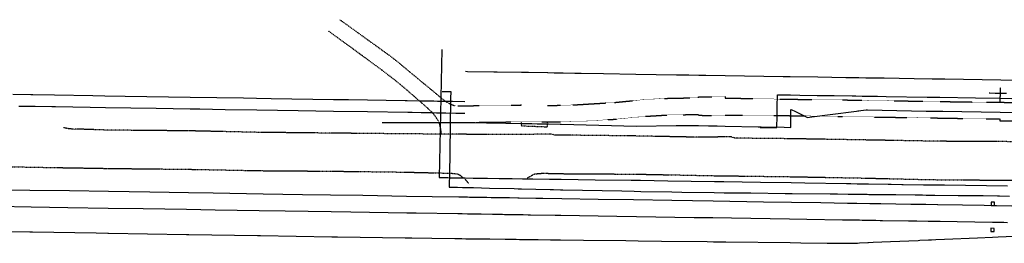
# Model space of a CAD drawing. Header units: feet. Extents: x -492 to 1399858, y -45 to 444169.
# Tile 3 of 11: x 1385957 to 1386545, y 443943 to 444076. Entities that reach past the tile are written whole.
import ezdxf

# ---------------------------------------------------------------- set-up
doc = ezdxf.new("R2010")
doc.units = ezdxf.units.FT
doc.header["$MEASUREMENT"] = 0
doc.linetypes.add('OhDOT_USTN3', pattern=[0.22, 0.165, -0.055])
doc.linetypes.add('OhDOT_USTN5', pattern=[0.11, 0.055, -0.055])
doc.layers.add('DT_P_Feature_Line', color=2, linetype='Continuous', plot=False)
for name, color, linetype in [('PV_X_EOP', 27, 'OhDOT_USTN3'), ('PV_X_Walk', 41, 'OhDOT_USTN5'), ('RW_P_Esmt_SH', 10, 'esmtshpr'), ('RW_P_Esmt_TMP', 8, 'esmtmppr'), ('RW_P_Fee_RW', 10, 'rowpr'), ('RW_X_Esmt_SH', 50, 'esmtshex'), ('RW_X_Right_of_Way', 50, 'rowex'), ('UT_P_Gas', 2, 'gas'), ('UT_X_Gas_Text_PER ENBRIDGE', 56, 'Continuous'), ('UT_X_Water', 140, 'waterex')]:
    doc.layers.add(name, color=color, linetype=linetype)
doc.styles.add('Slanted', font='font31.shx', dxfattribs={"height": 0.1})
doc.styles.add('Straight-Normal', font='font30.shx', dxfattribs={"height": 0.1})
doc.linetypes.add('esmtmppr', pattern='A,1.95,-0.05,["TMP",Slanted,S=1,R=0,X=0,Y=-0.06],-0.35,1.95', length=4.3)
doc.linetypes.add('esmtshex', pattern='A,0.75,-0.1,["Ex SH",Straight-Normal,S=1,R=0,X=0,Y=-0.06],-0.55,0.75,-0.3,0.75,-0.3,0.75,-0.3,0.75,-0.3', length=5.6)
doc.linetypes.add('esmtshpr', pattern='A,1.95,-0.05,["SH",Slanted,S=1,R=0,X=0,Y=-0.06],-0.25,1.95', length=4.2)
doc.linetypes.add('gas', pattern='A,1.95,-0.05,["G",Slanted,S=1,R=0,X=0,Y=-0.06],-0.15,1.95', length=4.1)
doc.linetypes.add("GASEX-4''COEC", pattern='A,0.15,-0.2,0.15,-0.2,0.15,-0.1,["4\'\' G",Straight-Normal,S=1,R=0,X=0,Y=-0.06],-0.5,0.15,-0.2,0.15,-0.2', length=2.15)
doc.linetypes.add("GASEX-6''COEC", pattern='A,0.15,-0.2,0.15,-0.2,0.15,-0.1,["6\'\' G",Straight-Normal,S=1,R=0,X=0,Y=-0.06],-0.5,0.15,-0.2,0.15,-0.2', length=2.15)
doc.linetypes.add("GASEX-8''COEC", pattern='A,0.15,-0.2,0.15,-0.2,0.15,-0.1,["8\'\' G",Straight-Normal,S=1,R=0,X=0,Y=-0.06],-0.5,0.15,-0.2,0.15,-0.2', length=2.15)
doc.linetypes.add('rowex', pattern='A,0.75,-0.05,["Ex R/W",Straight-Normal,S=1,R=0,X=0,Y=-0.06],-0.7,0.75,-0.3,0.75,-0.3,0.75,-0.3,0.75,-0.3', length=5.7)
doc.linetypes.add('rowpr', pattern='A,1.95,-0.05,["R/W",Slanted,S=1,R=0,X=0,Y=-0.06],-0.4,1.95', length=4.35)
doc.linetypes.add('waterex', pattern='A,0.15,-0.2,0.15,-0.2,0.15,-0.1,["W",Straight-Normal,S=1,R=0,X=0,Y=-0.06],-0.25,0.15,-0.2,0.15,-0.2', length=1.9)
doc.linetypes.add("WATEREX-8''COEC", pattern='A,0.15,-0.2,0.15,-0.2,0.15,-0.1,["8\'\' W",Straight-Normal,S=1,R=0,X=0,Y=-0.06],-0.5,0.15,-0.2,0.15,-0.2', length=2.15)

msp = doc.modelspace()

# ---------------------------------------------------------------- linework, layer by layer
at = {"layer": 'DT_P_Feature_Line'}
for points in [[(1386538.75, 443967.38, 782.56), (1386536.84, 443967.37, 782.62), (1386536.79, 443965.43, 782.65), (1386538.7, 443965.4, 782.63)], [(1386536.59, 443951.89, 782.57), (1386536.59, 443949.96, 782.59), (1386538.47, 443949.91, 782.61), (1386538.49, 443951.82, 782.57)]]:
    msp.add_polyline3d(points, close=True, dxfattribs=at)
at = {"layer": 'PV_X_EOP'}
for points in [[(1386542.14, 444027.1, 782.5), (1386542.33, 444035.86, 782.54)], [(1386256.18, 444015.41, 782.85), (1386256.16, 444013.03, 782.85), (1386264.18, 444012.75, 782.9), (1386271.85, 444012.41, 782.91), (1386272.02, 444015.31, 782.92)], [(1386274.48, 444008.13, 782.87), (1386273.63, 444008.11, 782.89), (1386256.31, 444007.82, 782.92), (1386253.94, 444007.78, 782.91), (1386235.46, 444007.75, 782.82), (1386218.67, 444008.03, 782.75), (1386208.5, 444008.07, 782.66), (1386185.96, 444008.23, 782.62), (1386143.14, 444008.66, 782.49), (1386099.69, 444009.11, 782.25), (1386058.6, 444010.01, 782), (1386009.32, 444010.46, 781.83), (1385991.27, 444011.07, 781.7), (1385989.76, 444010.93, 781.7), (1385985.64, 444011.35, 781.57), (1385985.64, 444011.35, 781.57), (1385983.08, 444011.96, 781.48), (1385983.08, 444011.96, 781.48)], [(1386381.64, 444006.4, 782.74), (1386379.54, 444006.39, 782.77), (1386378.05, 444006.38, 782.79), (1386371.07, 444006.34, 782.89), (1386361.64, 444006.28, 782.86), (1386360.83, 444006.27, 782.89), (1386359.4, 444006.26, 782.94), (1386324.74, 444006.96, 782.98), (1386279.84, 444007.49, 782.95), (1386277.77, 444007.47, 782.85), (1386276.07, 444007.52, 782.86), (1386274.48, 444008.13, 782.87), (1386274.48, 444008.13, 782.87)], [(1386560.81, 444003.39, 782.59), (1386549.81, 444003.53, 782.46), (1386541.61, 444003.63, 782.5), (1386540.39, 444003.64, 782.53), (1386539.1, 444003.66, 782.56), (1386537.31, 444003.68, 782.6), (1386506.51, 444003.78, 782.53), (1386461.82, 444004.57, 782.59), (1386417.58, 444005.31, 782.64), (1386385.35, 444005.65, 782.71), (1386384.02, 444005.61, 782.72), (1386381.64, 444006.4, 782.74), (1386381.64, 444006.4, 782.74)], [(1385919.22, 443989.32, 781.36), (1385964.52, 443988.35, 781.56), (1386009.86, 443987.6, 781.68), (1386057.58, 443987.09, 781.91), (1386100.38, 443986.27, 782.22), (1386143.2, 443985.95, 782.39), (1386186.64, 443985.4, 782.5), (1386214.68, 443984.73, 782.5), (1386217.79, 443984.35, 782.48), (1386217.79, 443984.35, 782.48), (1386218, 443984.3, 782.48), (1386218, 443984.3, 782.48), (1386218.17, 443984.25, 782.48), (1386218.17, 443984.25, 782.48), (1386218.99, 443983.99, 782.47), (1386218.99, 443983.99, 782.47), (1386219.9, 443983.48, 782.46), (1386222.94, 443980.95, 782.53), (1386222.94, 443980.95, 782.53), (1386225.14, 443978.26, 782.58), (1386225.14, 443978.26, 782.58)], [(1386259.89, 443981.94, 782.6), (1386261.52, 443982.84, 782.63), (1386262.37, 443983.3, 782.63), (1386264.24, 443984.32, 782.67), (1386269.64, 443984.78, 782.7), (1386271.38, 443984.69, 782.67), (1386279.62, 443984.48, 782.71), (1386325.1, 443984.18, 782.93), (1386371.78, 443983.26, 782.78), (1386417.01, 443982.67, 782.53), (1386461.83, 443981.82, 782.41), (1386500.26, 443980.91, 782.42), (1386549.31, 443980.54, 782.41)]]:
    msp.add_polyline3d(points, dxfattribs=at)
at = {"layer": 'PV_X_Walk'}
for points in [[(1386148.07, 444076.38, 781.63), (1386166.09, 444063.34, 781.58), (1386177.36, 444055.27, 781.59), (1386177.36, 444055.27, 781.59), (1386183.19, 444050.7, 781.6), (1386183.19, 444050.7, 781.6), (1386194.82, 444041.01, 781.68), (1386194.82, 444041.01, 781.68), (1386197.54, 444038.76, 781.7), (1386197.54, 444038.76, 781.7), (1386202.52, 444034.65, 781.83), (1386202.52, 444034.65, 781.83), (1386206.8, 444031.11, 781.95), (1386206.8, 444031.11, 781.95), (1386208.63, 444029.61, 782.01), (1386208.63, 444029.61, 782.01), (1386210.86, 444027.81, 782.08), (1386210.86, 444027.81, 782.08), (1386211.54, 444027.36, 782.08), (1386211.54, 444027.36, 782.08), (1386214.79, 444025.68, 782.11), (1386214.79, 444025.68, 782.11), (1386216.41, 444025.09, 782.14), (1386216.41, 444025.09, 782.14), (1386217.21, 444024.92, 782.15), (1386217.21, 444024.92, 782.15)], [(1386208.5, 444008.07, 782.66), (1386208.37, 444010.49, 782.57), (1386207.67, 444014.11, 782.45), (1386207.67, 444014.11, 782.45), (1386206.75, 444016.13, 782.37), (1386206.75, 444016.13, 782.37), (1386204.22, 444019.83, 782.21), (1386204.22, 444019.83, 782.21), (1386203.29, 444020.88, 782.16), (1386203.29, 444020.88, 782.16), (1386200.42, 444023.54, 782.09), (1386200.42, 444023.54, 782.09), (1386197.19, 444026.43, 782.02), (1386197.19, 444026.43, 782.02), (1386195.58, 444027.84, 781.99), (1386195.58, 444027.84, 781.99), (1386185.27, 444036.74, 781.79), (1386185.27, 444036.74, 781.79), (1386181.36, 444039.96, 781.77), (1386181.36, 444039.96, 781.77), (1386173.35, 444046.08, 781.73), (1386173.35, 444046.08, 781.73), (1386163.43, 444053.42, 781.79), (1386141.25, 444069.56, 781.76)], [(1386272, 444025.13, 782.87), (1386279.63, 444025.3, 782.93), (1386287.11, 444025.49, 782.9), (1386312.04, 444026.98, 782.83), (1386329.58, 444028.68, 782.79), (1386341.81, 444029.4, 782.79), (1386362.1, 444029.82, 782.76), (1386362.09, 444030.24, 782.75), (1386369.95, 444030.38, 782.7), (1386378.04, 444030.48, 782.61), (1386378.01, 444029.62, 782.62), (1386409.02, 444029, 782.42), (1386448.06, 444028.49, 781.9), (1386495.91, 444027.7, 782.18), (1386533.97, 444027.11, 782.33), (1386542.14, 444027.1, 782.5), (1386558.01, 444026.75, 782.39), (1386565.94, 444026.55, 782.25), (1386597.54, 444026.16, 782.17), (1386605.56, 444026.14, 782.13), (1386657.02, 444025.14, 782.61), (1386665.24, 444025.01, 782.58), (1386685.11, 444024.79, 782.66)], [(1386218.48, 444024.93, 782.18), (1386256.19, 444025.45, 782.85), (1386256.16, 444025.8, 782.84)], [(1386218.58, 444014.99, 782.48), (1386256.18, 444015.41, 782.85), (1386272.02, 444015.31, 782.92), (1386282.05, 444015.4, 782.8), (1386292.8, 444015.72, 782.76), (1386313.07, 444017.03, 782.72), (1386330.48, 444018.7, 782.7), (1386343.13, 444019.48, 782.64), (1386362, 444019.83, 782.83), (1386362.14, 444019.34, 782.82), (1386369.98, 444019.15, 782.79), (1386378.05, 444019.12, 782.71), (1386378.04, 444019.47, 782.71), (1386408.84, 444019.21, 782.28), (1386447.92, 444018.58, 781.9), (1386495.54, 444017.85, 782.07), (1386533.82, 444017.21, 782.2), (1386541.95, 444017.14, 782.46), (1386541.97, 444016.03, 782.46), (1386549.94, 444015.91, 782.5)]]:
    msp.add_polyline3d(points, dxfattribs=at)
at = {"layer": 'RW_P_Esmt_SH'}
msp.add_polyline3d([(1385943.46, 443965.02, 779.36), (1385963.78, 443964.7, 779.53), (1385985.76, 443964.35, 779.6), (1386009.72, 443963.96, 779.51), (1386030.59, 443963.63, 779.51), (1386056.56, 443963.22, 779.36), (1386073.53, 443962.95, 779.43), (1386099.87, 443962.53, 779.51), (1386115.41, 443962.28, 779.48), (1386142.86, 443961.84, 779.18), (1386154.53, 443961.65, 778.97), (1386187.92, 443961.12, 779.17), (1386193.62, 443961.03, 779.15), (1386218.51, 443960.63, 779.51), (1386218.69, 443960.63, 779.54), (1386218.93, 443960.63, 779.54), (1386219.82, 443960.61, 779.61), (1386220.02, 443960.61, 779.64), (1386220.84, 443960.6, 779.85), (1386221.12, 443960.59, 779.95), (1386224.13, 443960.54, 781.2), (1386225, 443960.53, 781.58), (1386225.75, 443960.52, 781.95), (1386228.21, 443960.48, 782.28), (1386229.24, 443960.46, 782.44), (1386232.38, 443960.41, 782.55), (1386239.16, 443960.3, 782.78), (1386242.66, 443960.25, 782.75), (1386245.19, 443960.21, 782.74), (1386246.34, 443960.19, 782.73), (1386247.07, 443960.18, 782.7), (1386250.7, 443960.12, 782.64), (1386250.98, 443960.12, 782.44), (1386252.87, 443960.09, 782.08), (1386253.09, 443960.08, 781.91), (1386257.5, 443960.01, 780.14), (1386260.48, 443959.96, 780.01), (1386261.81, 443959.94, 780.23), (1386276.61, 443959.71, 779.7), (1386279.89, 443959.65, 779.52), (1386313.3, 443959.12, 779.63), (1386325.01, 443958.93, 779.65), (1386359.51, 443958.38, 779.8), (1386370.67, 443958.21, 779.72), (1386381.86, 443958.03, 779.75), (1386416.45, 443957.48, 779.75), (1386426.7, 443957.31, 779.96), (1386447.98, 443956.97, 780.2), (1386449.17, 443956.95, 780.28), (1386450.5, 443956.93, 780.56), (1386452.12, 443956.91, 781.16), (1386452.18, 443956.91, 781.19), (1386454.39, 443956.87, 782.22), (1386458.15, 443956.81, 782.23), (1386458.22, 443956.81, 782.23), (1386459.74, 443956.79, 782.24), (1386467.94, 443956.66, 782.19), (1386470.52, 443956.61, 782.29), (1386471.95, 443956.59, 782.28), (1386487.46, 443956.34, 782.13), (1386488.08, 443956.33, 782.12), (1386488.63, 443956.33, 782.11), (1386492.32, 443956.27, 782.09), (1386499.05, 443956.16, 782.04), (1386499.54, 443956.15, 782.04), (1386501.89, 443956.11, 782.02), (1386502.12, 443956.11, 782.02), (1386503.3, 443956.09, 782.02), (1386504.35, 443956.07, 782.02), (1386504.73, 443956.07, 782.02), (1386505.28, 443956.06, 782.03), (1386506.4, 443956.04, 782.03), (1386516.55, 443955.88, 782.1), (1386537.63, 443955.54, 782.4), (1386544.29, 443955.44, 782.2), (1386546.44, 443955.4, 782.16)], dxfattribs=at)
at = {"layer": 'RW_P_Esmt_TMP'}
msp.add_polyline3d([(1385920.58, 443950.38, 781.35), (1385963.09, 443949.71, 781.69), (1385963.29, 443949.7, 781.69), (1385963.41, 443949.7, 781.69), (1385963.8, 443949.69, 781.69), (1385964.21, 443949.69, 781.69), (1385964.31, 443949.69, 781.69), (1385964.47, 443949.68, 781.7), (1385964.56, 443949.68, 781.7), (1386002.69, 443949.07, 781.93), (1386009.52, 443948.97, 781.96), (1386009.92, 443948.96, 781.96), (1386056.43, 443948.22, 782.19), (1386057.92, 443948.19, 782.2), (1386098.9, 443947.54, 782.33), (1386100.67, 443947.51, 782.33), (1386143.2, 443946.83, 782.35), (1386146.69, 443946.78, 782.33), (1386187.06, 443946.13, 782.32), (1386191.09, 443946.07, 782.31), (1386202.9, 443945.88, 782.36), (1386216.58, 443945.72, 782.42), (1386216.69, 443945.72, 782.43), (1386216.84, 443945.71, 782.43), (1386218.85, 443945.69, 782.42), (1386220.35, 443945.67, 782.43), (1386220.86, 443945.67, 782.44), (1386223.22, 443945.64, 782.45), (1386224.33, 443945.62, 782.47), (1386224.87, 443945.62, 782.46), (1386226.74, 443945.6, 782.49), (1386229.54, 443945.56, 782.55), (1386237.64, 443945.47, 782.78), (1386246.61, 443945.36, 782.6), (1386248.17, 443945.34, 782.56), (1386249.89, 443945.32, 782.52), (1386253.27, 443945.28, 782.33), (1386255.21, 443945.26, 782.29), (1386258.13, 443945.22, 782.37), (1386263.21, 443945.16, 782.31), (1386266.41, 443945.12, 782.39), (1386273.78, 443945.03, 782.39), (1386279.67, 443944.96, 782.38), (1386293.4, 443944.8, 782.39), (1386318.74, 443944.5, 782.51), (1386326.03, 443944.41, 782.48), (1386339.97, 443944.24, 782.52), (1386367.23, 443943.92, 782.59), (1386370.96, 443943.87, 782.55), (1386378.48, 443943.78, 782.51), (1386416.84, 443943.32, 782.48), (1386423.19, 443943.25, 782.39), (1386438.83, 443943.06, 782.29), (1386452.89, 443942.89, 782.18), (1386453.61, 443942.93, 782.18), (1386455.05, 443942.99, 782.17), (1386456.99, 443943.07, 782.16), (1386458.22, 443943.13, 782.22), (1386463.08, 443943.34, 782.27), (1386463.57, 443943.37, 782.28), (1386466.29, 443943.49, 782.3), (1386476.67, 443943.94, 782.2), (1386493.19, 443944.67, 782.1), (1386494.13, 443944.71, 782.09), (1386499.38, 443944.95, 782.08), (1386501.21, 443945.03, 782.11), (1386503.82, 443945.14, 782.15), (1386508.99, 443945.37, 782.15), (1386528.51, 443946.23, 782.27), (1386537.5, 443946.63, 782.29), (1386540.85, 443946.78, 782.22), (1386569.71, 443948.05, 782.28)], dxfattribs=at)
at = {"layer": 'RW_P_Fee_RW'}
msp.add_polyline3d([(1385952.93, 444031.88, 781.86), (1385963.57, 444031.71, 781.86), (1385964.29, 444031.7, 781.86), (1385964.84, 444031.69, 781.83), (1385977.75, 444031.48, 781.04), (1386000.57, 444031.12, 780.65), (1386007.77, 444031, 780.54), (1386019.92, 444030.81, 780.62), (1386058.77, 444030.19, 780.87), (1386090.63, 444029.68, 780.83), (1386098.25, 444029.56, 780.83), (1386107.09, 444029.42, 780.88), (1386144.26, 444028.83, 781.15), (1386147.96, 444028.77, 781.17), (1386153.2, 444028.68, 781.28), (1386187.06, 444028.14, 781.83), (1386188.11, 444028.13, 781.83), (1386195.37, 444028.01, 781.98), (1386195.61, 444028.01, 781.98), (1386195.75, 444028.01, 781.98), (1386198.19, 444027.97, 781.98), (1386200.28, 444027.93, 782), (1386204.07, 444027.87, 782.01), (1386206.23, 444027.84, 782.03), (1386208.63, 444027.8, 782.05), (1386210.84, 444027.76, 782.08), (1386210.94, 444027.76, 782.08), (1386212.09, 444027.74, 782.12), (1386214.43, 444027.71, 782.19), (1386214.99, 444027.7, 782.21), (1386215.24, 444027.69, 782.22), (1386222.7, 444027.58, 782.31)], dxfattribs=at)
at = {"layer": 'RW_X_Esmt_SH'}
msp.add_polyline3d([(1385956.52, 444024.82, 781.71), (1385960.23, 444024.76, 781.73), (1385962.52, 444024.72, 781.74), (1385966.19, 444024.67, 781.75), (1385976.11, 444024.51, 781.13), (1385976.6, 444024.5, 781.1), (1385977.65, 444024.48, 781.03), (1385977.94, 444024.48, 781.02), (1385978.25, 444024.47, 780.94), (1385998.95, 444024.14, 780.32), (1386008.21, 444024, 780.23), (1386038.5, 444023.51, 780.42), (1386058.8, 444023.19, 780.54), (1386064.51, 444023.1, 780.73), (1386079.66, 444022.86, 780.7), (1386098.52, 444022.56, 780.51), (1386123.14, 444022.16, 780.69), (1386144.15, 444021.83, 780.91), (1386164.56, 444021.5, 781.2), (1386188.69, 444021.12, 781.79), (1386190.1, 444021.09, 781.86), (1386190.38, 444021.09, 781.88), (1386191.2, 444021.08, 781.89), (1386196.51, 444020.99, 782.02), (1386197.92, 444020.97, 782.05), (1386203.29, 444020.88, 782.16), (1386205.71, 444020.85, 782.2), (1386208.06, 444020.81, 782.23), (1386211.25, 444020.76, 782.24), (1386217.34, 444020.66, 782.28), (1386217.77, 444020.65, 782.28), (1386222.48, 444020.58, 782.51), (1386222.56, 444020.58, 782.52)], dxfattribs=at)
at = {"layer": 'RW_X_Right_of_Way'}
for points in [[(1386223.07, 444045.57, 782.2), (1386224.28, 444045.55, 782.23), (1386239.98, 444045.3, 782.76), (1386242, 444045.27, 782.78), (1386256.48, 444045.04, 782.8), (1386260.69, 444044.97, 782.79), (1386271.95, 444044.79, 782.76), (1386272.18, 444044.79, 782.77), (1386275.9, 444044.73, 782.9), (1386278.49, 444044.69, 782.92), (1386281.33, 444044.64, 782.88), (1386288.22, 444044.53, 783.1), (1386291.96, 444044.47, 783.2), (1386305.44, 444044.26, 783.11), (1386324.7, 444043.95, 782.78), (1386348.99, 444043.56, 782.91), (1386353.45, 444043.49, 782.91), (1386356.23, 444043.45, 782.84), (1386362.24, 444043.35, 782.69), (1386366.4, 444043.29, 782.65), (1386377.93, 444043.1, 782.56), (1386412.57, 444042.55, 782.41), (1386416.58, 444042.49, 782.4), (1386416.71, 444042.48, 782.39), (1386433.28, 444042.22, 782.38), (1386450.08, 444041.95, 782.11), (1386453.48, 444041.9, 781.72), (1386457.75, 444041.83, 782), (1386461.88, 444041.76, 781.93), (1386462.32, 444041.76, 781.93), (1386472.83, 444041.59, 782.59), (1386490.81, 444041.3, 782.54), (1386501.6, 444041.13, 782.74), (1386505.04, 444041.07, 782.47), (1386505.5, 444041.07, 782.49), (1386509.17, 444041.01, 782.5), (1386542.44, 444040.48, 782.48), (1386553.42, 444040.3, 782.38)], [(1385940.59, 443975.07, 779.22), (1385963.03, 443974.71, 779.26), (1385986.61, 443974.33, 779.29), (1386009.88, 443973.96, 779.29), (1386034.55, 443973.57, 779.47), (1386057.75, 443973.2, 780.06), (1386072.51, 443972.96, 780.09), (1386102.18, 443972.49, 779.88), (1386125.79, 443972.11, 780.06), (1386142.43, 443971.85, 780.04), (1386161.81, 443971.54, 780.16), (1386187.8, 443971.12, 779.84), (1386203.04, 443970.88, 780.26), (1386218.96, 443970.63, 780.23), (1386220.36, 443970.61, 780.32), (1386221.49, 443970.59, 780.52), (1386224.28, 443970.54, 781.4), (1386225.42, 443970.52, 781.86), (1386228.68, 443970.47, 782.35), (1386235.72, 443970.36, 782.7), (1386238.42, 443970.32, 782.76), (1386241.77, 443970.26, 782.74), (1386249.19, 443970.15, 782.71), (1386254.25, 443970.06, 782.62), (1386254.99, 443970.05, 782.09), (1386264.92, 443969.89, 782.03), (1386269.08, 443969.83, 780.45), (1386280.58, 443969.64, 780.26), (1386302.23, 443969.3, 780.47), (1386323.27, 443968.96, 780.69), (1386346.23, 443968.6, 780.66), (1386370.89, 443968.2, 780.29), (1386400.92, 443967.73, 780.35), (1386417.66, 443967.46, 780.45), (1386435.11, 443967.18, 780.45), (1386451.09, 443966.93, 780.7), (1386452.74, 443966.9, 781.18), (1386453.32, 443966.89, 781.4), (1386454.84, 443966.87, 782.14), (1386456.66, 443966.84, 782.16), (1386464.32, 443966.71, 782.09), (1386465.15, 443966.7, 782.1), (1386465.43, 443966.7, 782.11), (1386467.39, 443966.67, 782.18), (1386468.98, 443966.64, 782.25), (1386469.31, 443966.63, 782.26), (1386470.85, 443966.61, 782.25), (1386488.79, 443966.32, 782.18), (1386494.83, 443966.23, 782.03), (1386497.08, 443966.19, 781.97), (1386497.44, 443966.19, 781.97), (1386497.76, 443966.18, 781.97), (1386504.8, 443966.07, 781.54), (1386504.99, 443966.07, 781.54), (1386519.54, 443965.83, 781.96), (1386532.51, 443965.63, 782.49), (1386537.86, 443965.54, 782.57), (1386540, 443965.51, 782.5), (1386549.06, 443965.36, 782.19)]]:
    msp.add_polyline3d(points, dxfattribs=at)
at = {"layer": 'UT_P_Gas', "linetype": "GASEX-8''COEC"}
msp.add_polyline3d([(1386209.11, 444033.52, 778.07), (1386212.54, 444033.52, 778.11), (1386214.21, 444033.52, 778.15), (1386214.14, 444029.27, 778.25), (1386214.14, 444029.21, 778.25), (1386214.11, 444027.3, 778.09), (1386214.11, 444027.03, 778.1), (1386214.1, 444026.58, 778.12), (1386214.1, 444026.45, 778.12), (1386214.09, 444026.04, 778.1), (1386214.08, 444025.38, 778.11), (1386213.95, 444016.77, 778.38), (1386213.86, 444011.75, 778.56), (1386213.81, 444008.05, 778.71), (1386213.79, 444006.85, 778.7), (1386213.74, 444003.89, 778.77), (1386213.63, 443996.74, 778.96), (1386213.61, 443995.83, 778.69), (1386213.44, 443985.27, 778.52), (1386213.43, 443984.76, 778.5), (1386213.43, 443984.32, 778.44), (1386213.41, 443983.15, 778.28), (1386213.39, 443981.95, 778.13), (1386213.36, 443979.92, 778.04), (1386213.32, 443977.86, 778), (1386213.3, 443976.48, 778.09), (1386215.52, 443976.43, 778.12), (1386217.94, 443976.37, 778.11), (1386218.28, 443976.36, 778.13), (1386221.14, 443976.29, 778.09), (1386222.02, 443976.27, 778.18), (1386223.89, 443976.23, 778.25), (1386226.3, 443976.17, 778.52), (1386227.78, 443976.13, 778.51), (1386237.33, 443975.91, 778.72), (1386252.1, 443975.55, 778.65), (1386254.51, 443975.49, 778.64), (1386256.17, 443975.46, 778.61), (1386256.42, 443975.45, 778.44), (1386273.51, 443975.04, 778.33), (1386275.62, 443975, 778.32), (1386279.7, 443974.91, 778.28), (1386279.82, 443974.91, 778.27), (1386280.41, 443974.9, 778.25), (1386281.05, 443974.88, 778.27), (1386316.3, 443974.15, 778.37), (1386323.75, 443974, 778.42), (1386327.6, 443973.92, 778.45), (1386346.22, 443973.53, 778.45), (1386352.22, 443973.4, 778.35), (1386371.4, 443973.18, 778.1), (1386377.49, 443973.12, 778.12), (1386393.39, 443972.93, 778.24), (1386413.8, 443972.7, 778.03), (1386417.94, 443972.65, 777.96), (1386440.58, 443972.39, 778.14), (1386444.96, 443972.34, 778.13), (1386451.34, 443972.27, 778.15), (1386451.54, 443972.27, 778.14), (1386452.59, 443972.25, 778.14), (1386454.79, 443972.23, 778.17), (1386456.09, 443972.21, 778.17), (1386456.57, 443972.21, 778.18), (1386462.8, 443972.14, 778.2), (1386463.64, 443972.13, 778.2), (1386464.95, 443972.11, 778.19), (1386466.16, 443972.1, 778.21), (1386466.64, 443972.09, 778.22), (1386476.39, 443971.98, 778.2), (1386476.88, 443971.98, 778.2), (1386479.93, 443971.94, 778.21), (1386491.36, 443971.81, 778.2), (1386493.23, 443971.79, 778.15), (1386493.37, 443971.79, 778.15), (1386495.64, 443971.76, 778.13), (1386495.78, 443971.76, 778.13), (1386497.97, 443971.73, 778.11), (1386502.06, 443971.69, 777.86), (1386503.21, 443971.67, 777.87), (1386517.03, 443971.52, 777.95), (1386519.04, 443971.49, 778.12), (1386524.02, 443971.44, 778.21), (1386527, 443971.4, 778.32), (1386528.4, 443971.39, 778.35), (1386529.79, 443971.37, 778.42), (1386531.9, 443971.34, 778.52), (1386540.48, 443971.21, 778.56), (1386541.8, 443971.18, 778.52), (1386547.66, 443971.09, 778.28)], dxfattribs=at)
at = {"layer": 'UT_P_Gas', "linetype": "GASEX-4''COEC"}
msp.add_polyline3d([(1386535.52, 444032.62, 779.37), (1386535.97, 444032.62, 779.37), (1386539.18, 444032.56, 779.46), (1386542.26, 444032.51, 779.52), (1386542.28, 444032.51, 779.48), (1386542.32, 444032.51, 779.43), (1386545.83, 444032.45, 779.42)], dxfattribs=at)
at = {"layer": 'UT_X_Gas_Text_PER ENBRIDGE', "linetype": "GASEX-6''COEC"}
msp.add_lwpolyline([(1386208.98, 444058.6), (1386207.24, 443982.16)], dxfattribs=at)
msp.add_polyline3d([(1386207.22, 443982.16, 779.17), (1386208.87, 443982.14, 779.15), (1386210.1, 443982.12, 779.12), (1386212.55, 443982.09, 779.14), (1386213.63, 443982.07, 779.14), (1386217.98, 443982.01, 779.38), (1386219.48, 443981.99, 779.39), (1386221.72, 443981.96, 779.5), (1386222.87, 443981.94, 779.53), (1386227.62, 443981.88, 779.58), (1386232.39, 443981.81, 779.65), (1386233.97, 443981.79, 779.64), (1386236.19, 443981.76, 779.69), (1386243.14, 443981.66, 779.65), (1386250.85, 443981.56, 779.63), (1386257.13, 443981.47, 779.62), (1386259.39, 443981.44, 779.6), (1386259.52, 443981.44, 779.6), (1386260.21, 443981.43, 779.62), (1386263.26, 443981.39, 779.65), (1386273.24, 443981.25, 779.55), (1386274.37, 443981.23, 779.53), (1386279.3, 443981.17, 779.36), (1386280.06, 443981.15, 779.37), (1386300.4, 443980.87, 779.54), (1386321.82, 443980.58, 779.76), (1386324.2, 443980.55, 779.77), (1386327.54, 443980.5, 779.78), (1386343.8, 443980.27, 779.78), (1386371.69, 443979.89, 779.7), (1386377.12, 443979.81, 779.67), (1386399.04, 443979.44, 779.55), (1386417.34, 443979.12, 779.33), (1386425.46, 443978.99, 779.39), (1386450.32, 443978.56, 779.3), (1386452.15, 443978.53, 779.31), (1386452.91, 443978.51, 779.25), (1386456.85, 443978.45, 779.25), (1386456.99, 443978.44, 779.25), (1386457.86, 443978.43, 779.25), (1386460.19, 443978.39, 779.28), (1386463.14, 443978.34, 779.33), (1386463.56, 443978.33, 779.34), (1386475.31, 443978.13, 779.32), (1386477.12, 443978.1, 779.31), (1386483.34, 443978.02, 779.3), (1386484.17, 443978.01, 779.3), (1386496.33, 443977.86, 779.28), (1386498.2, 443977.84, 779.27), (1386499.07, 443977.83, 779.22), (1386501.26, 443977.8, 779.23), (1386508.91, 443977.71, 779.46), (1386546.53, 443977.24, 779.45)], dxfattribs=at)
at = {"layer": 'UT_X_Water', "linetype": "WATEREX-8''COEC"}
msp.add_polyline3d([(1386398.86, 444012.09, 776.69), (1386399.06, 444012.09, 776.69), (1386408.86, 444011.93, 776.75), (1386408.89, 444014.02, 776.75), (1386408.9, 444014.51, 776.7), (1386408.93, 444016.5, 776.73), (1386408.96, 444018.69, 776.8), (1386408.97, 444018.99, 776.8), (1386409.02, 444022.11, 776.67), (1386409.03, 444022.61, 776.66), (1386409.03, 444022.84, 776.78), (1386409.06, 444024.42, 776.77), (1386409.17, 444031.6, 776.77), (1386416.99, 444031.48, 776.73), (1386422.47, 444031.39, 776.66), (1386432.9, 444031.22, 776.67), (1386436.94, 444031.16, 776.65), (1386443.01, 444031.06, 776.1), (1386453.82, 444030.89, 775.94), (1386455.94, 444030.86, 776.03), (1386459.84, 444030.79, 776.4), (1386467.98, 444030.66, 776.48), (1386468.85, 444030.65, 776.53), (1386474.13, 444030.57, 776.49), (1386498.51, 444030.18, 776.36), (1386500.93, 444030.14, 776.43), (1386506.18, 444030.05, 776.62), (1386527.47, 444029.72, 776.66), (1386542.3, 444029.48, 776.74), (1386549.02, 444029.37, 776.73)], dxfattribs=at)
at = {"layer": 'UT_X_Water'}
msp.add_polyline3d([(1386173.23, 444014.95, 776.34), (1386185.33, 444014.99, 776.76), (1386190.64, 444015, 777.05), (1386191.43, 444015, 777.07), (1386194.42, 444015, 777.25), (1386201.18, 444015.01, 777.19), (1386203.85, 444015.02, 777.26), (1386205.72, 444015.02, 777.34), (1386207.25, 444015.02, 777.41), (1386209.16, 444015.02, 777.42), (1386218.43, 444015.04, 777.44), (1386218.52, 444015.04, 777.45), (1386222.97, 444015.04, 777.71), (1386228.75, 444015.05, 777.4), (1386235.56, 444014.91, 777.56), (1386238.04, 444014.86, 777.58), (1386256.29, 444014.48, 777.79), (1386262.58, 444014.35, 777.84), (1386265.88, 444014.28, 777.86), (1386271.8, 444014.16, 777.84), (1386272.46, 444014.15, 777.73), (1386279.47, 444013.96, 777.74), (1386280.08, 444013.95, 777.78), (1386325.1, 444012.77, 777.58), (1386348.66, 444013.16, 777.67), (1386355.72, 444013.28, 777.65), (1386362.09, 444013.16, 777.73), (1386368.09, 444013.04, 777.79), (1386373.22, 444012.95, 777.76), (1386378.03, 444012.86, 777.72), (1386397.72, 444012.48, 777.36), (1386399.46, 444012.45, 777.35), (1386413.2, 444012.19, 777.44), (1386417.14, 444012.11, 777.32), (1386417.19, 444018.58, 777.4), (1386417.2, 444020.05, 777.34), (1386417.22, 444022.29, 777.26), (1386417.22, 444022.52, 777.24), (1386417.23, 444022.81, 777.39), (1386417.74, 444022.56, 777.23), (1386417.84, 444022.51, 777.23), (1386419.54, 444021.7, 777.31), (1386420, 444021.48, 777.31), (1386426.26, 444018.48, 777.36), (1386427.07, 444018.09, 777.23), (1386429.8, 444018.44, 777.34), (1386440.6, 444019.81, 777.24), (1386456.37, 444021.82, 777.12), (1386457.15, 444021.92, 777.1), (1386457.85, 444022.01, 777.1), (1386459, 444022.16, 777.1), (1386462.16, 444022.56, 776.91), (1386462.38, 444022.55, 777.06), (1386462.93, 444022.54, 777.09), (1386497.97, 444021.84, 776.86), (1386506.39, 444021.72, 777.11), (1386506.7, 444021.71, 777.13), (1386507.98, 444021.69, 777.13), (1386542.21, 444021.19, 777.33), (1386557.66, 444020.97, 777.29)], dxfattribs=at)

doc.saveas('drawing.dxf')
